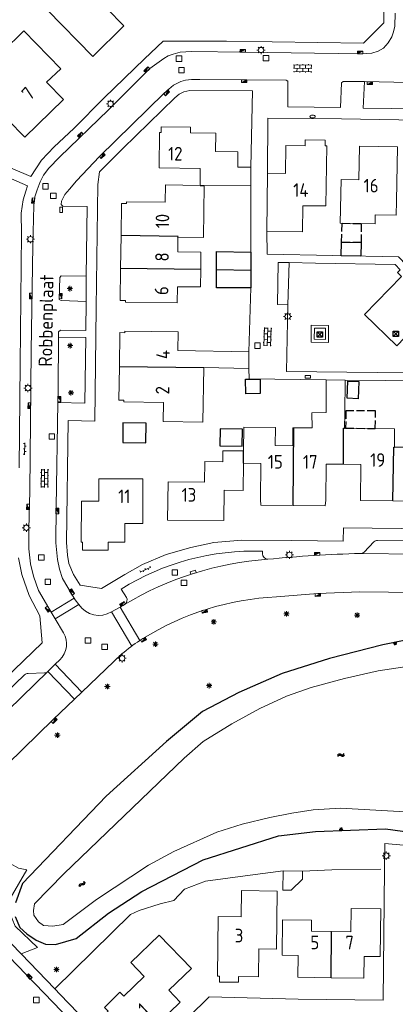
# Model space of a CAD drawing. Extents: x 168769 to 512904, y 516715 to 1559940.
# Tile 181 of 186: x 170437 to 170506, y 519970 to 520151. Entities that reach past the tile are written whole.
import ezdxf

# ---------------------------------------------------------------- set-up
doc = ezdxf.new("R2010")
doc.units = 0
doc.header["$MEASUREMENT"] = 0
doc.linetypes.add('OVERBOUW', pattern=[2, 1.5, -0.5])
doc.linetypes.add('SM', pattern=[14, 9, -5])
doc.layers.get('0').update_dxf_attribs({"linetype": 'CONTINUOUS'})
for name, color, linetype, lineweight in [('B01_HOOFDGEBOUW', 10, 'CONTINUOUS', 0), ('B02_bijgebouw', 12, 'CONTINUOUS', 0), ('B07_scheidingsmuur', 14, 'CONTINUOUS', 25), ('B16_LUIFEL', 6, 'OVERBOUW', 25), ('Q04_wegmarkering', 7, 'CONTINUOUS', 0), ('Q21_LANTAARNPAAL', 7, 'CONTINUOUS', 18), ('Q23_kolk', 7, 'CONTINUOUS', 18), ('Q26_BOOM', 7, 'CONTINUOUS', 18), ('Q28_rioolput', 7, 'CONTINUOUS', 18), ('Q92_BRANDKRAAN', 7, 'CONTINUOUS', 0), ('Q97_TROTTOIRKOLK', 7, 'CONTINUOUS', 0), ('S02_symb_open_verh', 7, 'CONTINUOUS', 13), ('T04_Haag', 72, 'CONTINUOUS', 0), ('T51_CULTUURSCHEIDING', 3, 'CONTINUOUS', 0), ('V00_kant_verharding', 252, 'CONTINUOUS', 0), ('V11_VERKEERSDREMPEL', 7, 'CONTINUOUS', 0), ('W00_KANT_WATER', 140, 'CONTINUOUS', 0)]:
    doc.layers.add(name, color=color, linetype=linetype, lineweight=lineweight)
for name, color, linetype in [('B14_dakrand_bijgebouw', 30, 'CONTINUOUS'), ('Q34_Speelwerktuig', 32, 'CONTINUOUS'), ('S04_Talud', 7, 'CONTINUOUS'), ('S05_Water', 132, 'CONTINUOUS'), ('T20_TALUD', 34, 'CONTINUOUS'), ('Z02_Huisnummer', 253, 'CONTINUOUS'), ('Z06_STRAATNAAM', 7, 'CONTINUOUS')]:
    doc.layers.add(name, color=color, linetype=linetype)
doc.styles.add('ISOCP', font='isocp.shx', dxfattribs={"height": 1.8})

# ---------------------------------------------------------------- blocks, each defined once
blk = doc.blocks.new('Q26')
at = {"color": 0}
for p, q in [((-1, 0), (1, 0)), ((-0.7, 0.7), (0.7, -0.7)), ((0.7, 0.7), (-0.7, -0.7)), ((0, 1), (0, -1))]:
    blk.add_line(p, q, dxfattribs=at)
blk = doc.blocks.new('Q21')
at = {"color": 0}
for points in [[(-1.5, 0), (-1, 0)], [(-1.06, 1.06), (-0.71, 0.71)], [(0, 1.5), (0, 1)], [(1.06, 1.06), (0.71, 0.71)], [(1.5, 0), (1, 0)], [(-1.06, -1.06), (-0.71, -0.71)], [(0, -1.5), (0, -1)], [(1.06, -1.06), (0.71, -0.71)]]:
    blk.add_lwpolyline(points, dxfattribs=at)
blk.add_circle((0, 0), 1, dxfattribs=at)
blk = doc.blocks.new('Q28')
at = {"color": 0}
blk.add_lwpolyline([(1, 1), (1, -1), (-1, -1), (-1, 1)], close=True, dxfattribs=at)
blk = doc.blocks.new('Q97')
blk.add_hatch(color=256).paths.add_polyline_path([(-1, 1), (-1, 0), (1, 1)])
blk.add_line((1, 1), (-1, 0))
at = {"color": 0}
for points in [[(-1, 0), (-1, 1), (1, 1), (1, 0), (-1, 0)], [(0, 0.8), (0, 1)]]:
    blk.add_lwpolyline(points, dxfattribs=at)
blk = doc.blocks.new('Q23')
at = {"color": 0}
blk.add_lwpolyline([(0.99, -0.5), (-0.99, -0.5), (-0.99, 0.5), (0.99, 0.5), (0.99, -0.5)], dxfattribs=at)
blk = doc.blocks.new('Q92')
at = {"color": 0}
blk.add_ellipse((0, 0), major_axis=(-0.991, 0), ratio=0.499983, start_param=1.570796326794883, end_param=7.853981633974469, dxfattribs=at)
blk = doc.blocks.new('S026')
for p, q in [((0, 0), (4.4, 0)), ((0.2, 0.5), (0.2, 0)), ((1.2, 0), (1.2, -0.5)), ((2.2, 0.5), (2.2, 0)), ((3.2, 0), (3.2, -0.5)), ((4.2, 0.5), (4.2, 0))]:
    blk.add_line(p, q)
blk = doc.blocks.new('S024')
at = {"color": 0}
for p, q in [((0, 1.2), (6.7, 1.2)), ((0, 0), (6.7, 0)), ((0.2, 1.2), (0.2, 0)), ((1.25, 1.5), (1.25, 1.2)), ((1.25, 0), (1.25, -1.2)), ((2.3, 1.2), (2.3, 0)), ((3.35, 1.5), (3.35, 1.2)), ((3.35, 0), (3.35, -1.2)), ((4.4, 1.2), (4.4, 0)), ((5.45, 1.5), (5.45, 1.2)), ((5.45, 0), (5.45, -1.2)), ((6.5, 1.2), (6.5, 0)), ((0, -1.2), (6.7, -1.2)), ((0.2, -1.2), (0.2, -1.5)), ((2.3, -1.2), (2.3, -1.5)), ((4.4, -1.2), (4.4, -1.5)), ((6.5, -1.2), (6.5, -1.5))]:
    blk.add_line(p, q, dxfattribs=at)
blk = doc.blocks.new('S04')
at = {"color": 0}
for p, q in [((0, 0.5), (0.5, 0.5)), ((0, 0.25), (1, 0.25)), ((0, 0), (0.5, 0)), ((0, -0.25), (1, -0.25)), ((0, -0.5), (0.5, -0.5))]:
    blk.add_line(p, q, dxfattribs=at)
blk = doc.blocks.new('S05')
at = {"color": 0}
for p, q in [((0.08, 0.3), (0.38, 0.59)), ((0.11, -0.19), (0.41, 0.09)), ((0.38, 0.59), (0.68, 0.71)), ((0.41, 0.09), (0.71, 0.21)), ((0.68, 0.71), (1.01, 0.62)), ((0.71, 0.21), (1.02, 0.12)), ((1.01, 0.62), (1.33, 0.37)), ((1.02, 0.12), (1.36, -0.12)), ((1.33, 0.37), (1.66, 0.13)), ((1.66, 0.13), (1.97, 0.04)), ((1.97, 0.04), (2.28, 0.16)), ((2.28, 0.16), (2.58, 0.44)), ((1.36, -0.12), (1.68, -0.37)), ((1.68, -0.37), (2, -0.46)), ((2, -0.46), (2.31, -0.33)), ((2.31, -0.33), (2.61, -0.05))]:
    blk.add_line(p, q, dxfattribs=at)
blk = doc.blocks.new('Q34')
at = {"color": 0}
for p, q in [((-0.7, 0.7), (0.7, -0.7)), ((0.7, 0.7), (-0.7, -0.7))]:
    blk.add_line(p, q, dxfattribs=at)
blk.add_lwpolyline([(1, 1), (1, -1), (-1, -1), (-1, 1)], close=True, dxfattribs=at)

msp = doc.modelspace()

# ---------------------------------------------------------------- linework, layer by layer
at = {"layer": 'B01_HOOFDGEBOUW'}
msp.add_line((170478.28, 520071.62), (170478.33, 520076.01), dxfattribs=at)
for points in [[(170453.17, 520152.87), (170456.3, 520149.66), (170450.61, 520144.06), (170442.2, 520152.62), (170447.9, 520158.25), (170448.28, 520157.89), (170450.39, 520159.97), (170449.21, 520161.18), (170451.71, 520163.62), (170457.79, 520157.42), (170453.17, 520152.87)], [(170444.7, 520141.76), (170437.95, 520148.72), (170434.07, 520144.96), (170434.92, 520144.08), (170433.94, 520143.12), (170433.74, 520142.38), (170433.91, 520141.66), (170435.34, 520140.22), (170432.87, 520137.82), (170432.67, 520137.09), (170432.87, 520136.34), (170435.09, 520134.02), (170433.9, 520132.89), (170434.69, 520132.08), (170435.01, 520132.38), (170438.09, 520129.22), (170445.23, 520136.17)], [(170444.7, 520141.76), (170442.1, 520139.35), (170445.23, 520136.17)], [(170479.6, 520123.7), (170477.2, 520123.73), (170477.24, 520126.51), (170473.12, 520126.57), (170473.16, 520129.97), (170468.51, 520130.03), (170468.52, 520131.08), (170463.16, 520131.15), (170463.14, 520130.1), (170462.85, 520130.11), (170462.77, 520123.6), (170470.31, 520123.5), (170470.27, 520120.38)], [(170482.66, 520122.61), (170485.95, 520122.57), (170486.03, 520127.71), (170489.58, 520127.66), (170489.59, 520128.74), (170493.25, 520128.68), (170493.24, 520127.61), (170493.53, 520127.61), (170493.37, 520116.6), (170489.16, 520116.64), (170489.09, 520111.85), (170482.52, 520111.96)], [(170479.63, 520120.27), (170479.6, 520123.7)], [(170482.52, 520111.96), (170482.66, 520122.61)], [(170456.8, 520117.37), (170463.9, 520117.3), (170463.94, 520120.46)], [(170463.94, 520120.46), (170470.27, 520120.38)], [(170471.01, 520120.37), (170470.93, 520110.82)], [(170471.01, 520120.37), (170479.63, 520120.27)], [(170455.85, 520117.08), (170455.77, 520111.2)], [(170456.8, 520117.37), (170456.8, 520117.07), (170455.85, 520117.08)], [(170455.77, 520111.2), (170455.7, 520105.1)], [(170466.2, 520108.19), (170466.22, 520110.87)], [(170466.22, 520110.87), (170470.93, 520110.82)], [(170466.2, 520108.19), (170470.45, 520108.14), (170470.41, 520104.94)], [(170455.7, 520105.1), (170455.62, 520099.27)], [(170470.41, 520104.94), (170470.38, 520101.74), (170466.11, 520101.78)], [(170466.11, 520101.78), (170466.08, 520098.83)], [(170456.58, 520099.26), (170455.62, 520099.27)], [(170456.58, 520098.94), (170456.58, 520099.26)], [(170466.08, 520098.83), (170456.58, 520098.94)], [(170455.46, 520087.14), (170455.55, 520093.34)], [(170455.55, 520093.34), (170456.47, 520093.33)], [(170456.47, 520093.33), (170456.47, 520093.63)], [(170456.47, 520093.63), (170466.24, 520093.49), (170466.19, 520090.08)], [(170466.19, 520090.08), (170479.25, 520089.84)], [(170479.25, 520089.84), (170479.22, 520086.77)], [(170470.81, 520076.92), (170463.49, 520077.04), (170463.55, 520080.54), (170456.29, 520080.63), (170456.3, 520080.93), (170455.38, 520080.94), (170455.46, 520087.14)], [(170470.81, 520076.92), (170470.97, 520086.93)], [(170479.22, 520086.77), (170470.97, 520086.93)], [(170487.51, 520075.86), (170490.84, 520075.87), (170490.83, 520078.65), (170493.43, 520078.66), (170493.42, 520084.66), (170496.95, 520084.61), (170496.86, 520078.51), (170496.83, 520075.8)], [(170478.33, 520076.01), (170484.13, 520075.93), (170484.09, 520072.6), (170487.3, 520072.59), (170487.29, 520075.86), (170487.51, 520075.86)], [(170496.83, 520075.8), (170506.01, 520075.7), (170505.97, 520072.34)], [(170505.97, 520072.34), (170509.23, 520072.31), (170509.27, 520075.67), (170515.06, 520075.59), (170515.05, 520074.52)], [(170478.26, 520069.38), (170478.2, 520064.38), (170474.71, 520064.43), (170474.64, 520058.83), (170464.32, 520058.95), (170464.4, 520065.96), (170471.12, 520065.87), (170471.17, 520069.68), (170474.47, 520069.65), (170474.49, 520071.64), (170478.28, 520071.62)], [(170481.36, 520062.74), (170481.44, 520069.35), (170478.26, 520069.38)], [(170496.64, 520069.18), (170493.46, 520069.22), (170493.38, 520062.6)], [(170505.67, 520062.46), (170499.73, 520062.52), (170499.8, 520069.14), (170496.64, 520069.18)], [(170514.98, 520068.99), (170511.81, 520069.02), (170511.74, 520062.4), (170505.67, 520062.46)], [(170459.78, 520058.28), (170456.47, 520058.29), (170456.47, 520054.89), (170453.4, 520054.9), (170453.39, 520053.39), (170448.7, 520053.41), (170448.68, 520054.9), (170448.46, 520054.91), (170448.48, 520062.4), (170451.7, 520062.39), (170451.7, 520066.49), (170459.79, 520066.48), (170459.78, 520058.28)], [(170487.35, 520061.61), (170481.45, 520061.68), (170481.36, 520062.74)], [(170493.38, 520062.6), (170493.27, 520061.55), (170487.35, 520061.61)], [(170484.32, 519980.19), (170481.05, 519980.24), (170480.98, 519975.09), (170477.33, 519975.14), (170477.32, 519974.09), (170473.85, 519974.14), (170473.86, 519975.19), (170473.47, 519975.19), (170473.6, 519986.19), (170477.81, 519986.12), (170477.9, 519990.91), (170484.42, 519990.83), (170484.32, 519980.19)], [(170494.41, 519983.41), (170497.99, 519983.35), (170498.04, 519987.66), (170503.46, 519987.59), (170503.35, 519978.82), (170500.4, 519978.85), (170500.35, 519974.85), (170494.34, 519974.92)], [(170494.34, 519974.92), (170488.25, 519975), (170488.31, 519979), (170485.35, 519979.04), (170485.43, 519985.54), (170490.76, 519985.47), (170490.74, 519983.47)], [(170462.79, 519982.76), (170457.57, 519977.71), (170460.02, 519975.18), (170456.26, 519971.53), (170455.56, 519972.26), (170452.71, 519969.48), (170453.41, 519968.76), (170453.19, 519968.55), (170458.72, 519962.82), (170466.65, 519970.46), (170464.56, 519972.64), (170468.71, 519976.64), (170462.79, 519982.76)], [(170490.74, 519983.47), (170494.41, 519983.41)]]:
    msp.add_lwpolyline(points, dxfattribs=at)
msp.add_lwpolyline([(170496.2, 520121.43), (170499.44, 520121.38), (170499.54, 520127.58), (170506.54, 520127.46), (170506.35, 520117.47), (170506.3, 520114.88), (170502.46, 520114.95), (170502.43, 520113.33), (170496.02, 520113.43)], close=True, dxfattribs=at)
at = {"layer": 'B02_bijgebouw'}
msp.add_lwpolyline([(170489.07, 519993), (170487, 519990.97), (170485.5, 519990.99), (170485.54, 519994.54), (170489.09, 519994.5)], close=True, dxfattribs=at)
at = {"layer": 'B07_scheidingsmuur'}
for points in [[(170470.27, 520120.38), (170471.01, 520120.37)], [(170466.23, 520111.02), (170455.77, 520111.2)], [(170466.22, 520110.87), (170466.23, 520111.02)], [(170470.41, 520104.94), (170455.7, 520105.1)], [(170473.29, 520104.91), (170479.61, 520104.84)], [(170455.46, 520087.14), (170470.97, 520086.93)], [(170487.35, 520061.61), (170487.51, 520075.86)], [(170496.64, 520069.18), (170496.63, 520075.8), (170496.83, 520075.8)], [(170478.26, 520069.38), (170478.28, 520071.62)], [(170505.67, 520062.46), (170505.84, 520072.34), (170505.97, 520072.34)], [(170494.34, 519974.92), (170494.41, 519983.41)]]:
    msp.add_lwpolyline(points, dxfattribs=at)
at = {"layer": 'B14_dakrand_bijgebouw'}
for points in [[(170496.26, 520109.94), (170499.84, 520109.88), (170499.79, 520107.39), (170496.21, 520107.47), (170496.26, 520109.94)], [(170473.29, 520104.91), (170473.3, 520108.21), (170479.63, 520108.14)], [(170479.63, 520108.14), (170479.61, 520104.84)], [(170479.59, 520101.55), (170473.29, 520101.56), (170473.29, 520104.91)], [(170479.61, 520104.84), (170479.59, 520101.55)], [(170481.31, 520084.83), (170481.32, 520082.15), (170478.66, 520082.13), (170478.64, 520084.82), (170481.31, 520084.83)], [(170499.44, 520084.35), (170499.3, 520081.2), (170497.28, 520081.3), (170497.43, 520084.45), (170499.44, 520084.35)], [(170460.38, 520076.72), (170456.12, 520076.78), (170456.07, 520073.17), (170460.33, 520073.12), (170460.38, 520076.72)], [(170473.93, 520072.56), (170478, 520072.49), (170478.07, 520075.63), (170474, 520075.66), (170473.93, 520072.56)]]:
    msp.add_lwpolyline(points, dxfattribs=at)
at = {"layer": 'B16_LUIFEL'}
for points in [[(170496.26, 520109.94), (170496.36, 520113.42), (170499.84, 520113.37), (170499.84, 520109.88), (170496.26, 520109.94)], [(170497.05, 520079.01), (170497.01, 520075.8), (170502.46, 520075.74), (170502.49, 520078.97), (170497.05, 520079.01)]]:
    msp.add_lwpolyline(points, dxfattribs=at)
at = {"layer": 'Q04_wegmarkering'}
msp.add_line((170499.7, 520052.8), (170583.47, 520051.79), dxfattribs=at)
msp.add_lwpolyline([(170482.71, 520051.74, 0.117811), (170456.43, 520043.45, 0.131048)], format="xyb", dxfattribs=at)
msp.add_lwpolyline([(170367.41, 519958.19), (170442.35, 520031.14)], dxfattribs=at)
at = {"layer": 'T04_Haag'}
msp.add_lwpolyline([(170479.48, 519993.73), (170471.3, 519992.64), (170467.4, 519991.16), (170465.47, 519989.12), (170462.94, 519988.52), (170459.07, 519987.26), (170457.52, 519986.55), (170443.64, 519972.87)], dxfattribs=at)
at = {"layer": 'T04_Haag', "linetype": 'SM'}
for points in [[(170479.48, 519993.73), (170485.54, 519994.54)], [(170494.49, 519994.71), (170489.09, 519994.5)], [(170494.49, 519994.71), (170504.12, 519994.87)]]:
    msp.add_lwpolyline(points, dxfattribs=at)
at = {"layer": 'T20_TALUD'}
for points in [[(170568.16, 520019.29), (170567.92, 520026.46), (170566.45, 520031.49), (170564.1, 520034.91), (170561.26, 520036.78), (170557.51, 520038.03), (170545.4, 520039.06), (170524.85, 520038.8), (170511.98, 520037.66), (170503.82, 520036.03), (170494.04, 520033.53), (170485.33, 520030.76), (170477.37, 520027.27), (170470.71, 520023.8), (170464.14, 520018.27), (170453.03, 520008.27), (170437.7, 519992.24), (170436.4, 519988.69)], [(170436.3, 519986.17), (170437.18, 519984.16), (170438.46, 519983), (170440.17, 519981.79), (170441.87, 519981.11), (170443.73, 519981.02), (170447.52, 519982.13), (170453.49, 519986.77), (170459.59, 519990.73), (170470.87, 519996.55), (170484.66, 520001), (170491.45, 520001.78), (170504.36, 520002.27), (170510.55, 520001.43), (170525.28, 520000.46), (170531.95, 519999.23)]]:
    msp.add_lwpolyline(points, dxfattribs=at)
at = {"layer": 'T51_CULTUURSCHEIDING'}
for points in [[(170486.4, 520098.46), (170486.63, 520106.21)], [(170437.41, 519979.29), (170440.43, 519980.47), (170436.32, 519984.42), (170435.25, 519987.08), (170435.41, 519989.46), (170438.5, 519994.73), (170436.92, 519995.02), (170435.42, 519995.88), (170434.07, 519997.38)]]:
    msp.add_lwpolyline(points, dxfattribs=at)
at = {"layer": 'V00_kant_verharding'}
for p, q in [((170559.42, 520054.5), (170502.85, 520055.21)), ((170499.6, 520045.76), (170491.9, 520045.44)), ((170510.47, 520045.65), (170499.6, 520045.76)), ((170491.9, 520045.44), (170484.32, 520044.84))]:
    msp.add_line(p, q, dxfattribs=at)
for points in [[(170504.02, 520150.22), (170504.27, 520169.5)], [(170430.47, 520159.28), (170419.96, 520148.82), (170411.19, 520139.96), (170408.54, 520137.02), (170407.56, 520135.64), (170424.65, 520128.18), (170439.22, 520122.02), (170441.17, 520124.99), (170443.48, 520127.47), (170447.13, 520130.82), (170452.67, 520136.45), (170460.06, 520143.59), (170463.51, 520146.83), (170475.14, 520146.87), (170500.32, 520146.46), (170504.02, 520150.22)], [(170468.69, 520144.95), (170478.33, 520144.82), (170499.97, 520144.54), (170501.8, 520144.63), (170502.98, 520145.01), (170503.94, 520145.59), (170504.83, 520146.55), (170505.48, 520147.63), (170505.82, 520148.58), (170506.06, 520149.59), (170506.13, 520151.99)], [(170442.91, 520042.06), (170440.64, 520046.01), (170439.71, 520048.63), (170439.16, 520050.9), (170438.83, 520053.67), (170438.84, 520057.34), (170439, 520064.23), (170439.29, 520090), (170439.6, 520109.33), (170439.75, 520116.7), (170439.97, 520118.25), (170440.34, 520119.58), (170440.92, 520121.05), (170441.52, 520122.25), (170442.52, 520123.51), (170444.45, 520125.58), (170453.48, 520134.27), (170461.08, 520141.82), (170463.6, 520143.64)], [(170463.6, 520143.64), (170464.45, 520144.18), (170465.35, 520144.48), (170466.61, 520144.84), (170468.69, 520144.95)], [(170500.48, 520139.43), (170496.55, 520139.45), (170496.27, 520139.19), (170496.09, 520134.68), (170486.4, 520134.79), (170486.39, 520139.5), (170486.08, 520139.66), (170470.25, 520139.83), (170468.73, 520139.81), (170467.6, 520139.68), (170466.72, 520139.44), (170465.39, 520138.76), (170463.69, 520137.31), (170451.8, 520125.68), (170447.6, 520121.21), (170446.28, 520119.68), (170445.42, 520118.69), (170444.85, 520117.49), (170444.76, 520116.88), (170445.08, 520116.57), (170449.54, 520116.48), (170449.38, 520103.7)], [(170500.24, 520134.52), (170500.48, 520139.43)], [(170513.92, 520139.15), (170500.48, 520139.43)], [(170479.6, 520123.7), (170479.9, 520137.72), (170468.43, 520137.8), (170467.28, 520137.57), (170466.47, 520137.11), (170465.63, 520136.47), (170456.12, 520127.12), (170451.83, 520122.85), (170451.49, 520120.52), (170451.2, 520097.92), (170450.95, 520077.11), (170446.07, 520077.21), (170445.75, 520054.8), (170445.93, 520052.52), (170446.21, 520050.96), (170447.06, 520048.92), (170448.24, 520046.97), (170452.16, 520046.4), (170456.49, 520048.94), (170459.69, 520050.76), (170464.07, 520052.62), (170468.56, 520053.91), (170472.8, 520054.79), (170477.97, 520055.26), (170487.14, 520055.19), (170496.53, 520055.05), (170496.63, 520057.52), (170512.45, 520057.3)], [(170500.24, 520134.52), (170515.61, 520134.37)], [(170482.66, 520122.61), (170482.7, 520132.73), (170496.27, 520132.61), (170517.31, 520132.24), (170528.09, 520121.11), (170540.02, 520109.05), (170529.88, 520085.49)], [(170437.05, 520068.5), (170437.22, 520087.54), (170437.5, 520111.56), (170437.44, 520115.3), (170437.78, 520117.74), (170438.27, 520119.29), (170438.6, 520120.27), (170422.61, 520127.24)], [(170479.63, 520108.14), (170479.63, 520120.27)], [(170482.52, 520111.96), (170482.58, 520107.75), (170506.73, 520107.25), (170512.78, 520100.95)], [(170506.1, 520105.84), (170491.45, 520106.12), (170486.63, 520106.21), (170484.6, 520106.25), (170484.51, 520098.5), (170486.4, 520098.46), (170486.17, 520086.19)], [(170506.1, 520105.84), (170507.02, 520104.87), (170506.54, 520104.39), (170507.24, 520103.68), (170500.49, 520096.67), (170506.42, 520090.91), (170510.72, 520095.37), (170512.91, 520093.24), (170514.35, 520094.73), (170512.2, 520096.86), (170513.58, 520098.18), (170522.61, 520089), (170522.6, 520088.99)], [(170449.36, 520099.04), (170444.78, 520099.25), (170444.43, 520099.42), (170444.5, 520103.47), (170444.78, 520103.77), (170449.38, 520103.7)], [(170449.38, 520103.7), (170449.36, 520099.04)], [(170479.59, 520101.55), (170479.25, 520089.84)], [(170444.3, 520092.54), (170444.31, 520093.47), (170444.65, 520093.8), (170449.31, 520093.73), (170449.36, 520099.04)], [(170490.66, 520091.58), (170493.86, 520091.54), (170493.88, 520094.68), (170490.69, 520094.71), (170490.66, 520091.58)], [(170493.34, 520094.16), (170491.27, 520094.18), (170491.23, 520092.13), (170493.31, 520092.11), (170493.34, 520094.16)], [(170444.18, 520080.53), (170449.14, 520080.41), (170449.32, 520092.47), (170444.3, 520092.54)], [(170444.18, 520080.53), (170444.23, 520082.91), (170444.3, 520092.54)], [(170479.28, 520084.89), (170479.22, 520086.77)], [(170519.48, 520085.82), (170486.17, 520086.19)], [(170493.42, 520084.66), (170479.28, 520084.89)], [(170518.87, 520084.45), (170496.95, 520084.61)], [(170447.16, 520044.61), (170445.03, 520048.22), (170444.48, 520049.95), (170444.08, 520051.67), (170443.79, 520054.75), (170443.83, 520061.28), (170444.18, 520080.53)], [(170502.21, 520054.95), (170500.39, 520053.06)], [(170481.73, 520052.71), (170481.72, 520053.22)], [(170434.42, 520029.8), (170441.3, 520036.42), (170440.87, 520041.33), (170438.91, 520045.1), (170437.55, 520048.94), (170436.95, 520051.99)], [(170455.81, 520046.27), (170456.76, 520044.75)], [(170442.91, 520042.06), (170443.67, 520040.8), (170445.19, 520038.26)], [(170456.43, 520043.45), (170456.14, 520043.28), (170455.6, 520042.97), (170454.04, 520042.12)], [(170459.8, 520037.17), (170459.23, 520036.84)], [(170455.92, 520034.37), (170448.58, 520027.37), (170447.21, 520026.07), (170443.32, 520022.32), (170423.73, 520003.25), (170422.85, 520002.43), (170420.42, 520000.02), (170420.93, 519999.45), (170422.12, 519992.28), (170422.63, 519991.75)], [(170444.52, 520033.26), (170443.7, 520032.47), (170442.35, 520031.14)], [(170438.06, 520030.53), (170436.33, 520028.85), (170417.15, 520010.19), (170399.86, 519993.37), (170391.68, 519985.39), (170385.87, 519979.7), (170372.61, 519966.84)], [(170441.7, 520030.88), (170438.7, 520030.78)], [(170531.95, 519999.23), (170531.65, 519998.37), (170530.13, 519997.29), (170518.66, 519998.28), (170504.23, 519999.58), (170504.12, 519994.95), (170504.12, 519994.87), (170503.89, 519970.82), (170488.3, 519971.02), (170471.93, 519971.41), (170464.28, 519963.89), (170460.3, 519960.09), (170455.98, 519960.06), (170444.62, 519971.86), (170443.64, 519972.87), (170437.41, 519979.29), (170430.19, 519986.73), (170423.97, 519993.26)], [(170454.56, 519958.7), (170422.12, 519992.28)]]:
    msp.add_lwpolyline(points, dxfattribs=at)
for points in [[(170502.85, 520055.21, 0.142139), (170502.21, 520054.95)], [(170481.72, 520053.22, 0.149894), (170455.81, 520046.27)], [(170500.39, 520053.06, -0.212597), (170499.7, 520052.8)], [(170482.71, 520051.74, -0.373844), (170481.73, 520052.71)], [(170499.7, 520052.8, 0.019717), (170482.71, 520051.74)], [(170448.02, 520043.44, -0.018145), (170447.16, 520044.61)], [(170456.76, 520044.75, -0.408088), (170456.43, 520043.45)], [(170484.32, 520044.84, 0.128789), (170459.8, 520037.17)], [(170454.04, 520042.12, -0.411004), (170448.02, 520043.44)], [(170445.19, 520038.26, -0.356169), (170444.52, 520033.26)], [(170459.23, 520036.84, 0.025829), (170455.92, 520034.37)], [(170438.7, 520030.78, 0.157282), (170438.06, 520030.53)], [(170442.35, 520031.14, -0.238481), (170441.7, 520030.88)]]:
    msp.add_lwpolyline(points, format="xyb", dxfattribs=at)
at = {"layer": 'V11_VERKEERSDREMPEL'}
for points in [[(170447.16, 520044.61), (170442.91, 520042.06)], [(170448.02, 520043.44), (170443.67, 520040.8)], [(170457.76, 520035.8), (170454.04, 520042.12)], [(170459.23, 520036.84), (170455.6, 520042.97)], [(170443.7, 520032.47), (170448.58, 520027.37)], [(170442.35, 520031.14), (170447.21, 520026.07)]]:
    msp.add_lwpolyline(points, dxfattribs=at)
at = {"layer": 'W00_KANT_WATER'}
msp.add_lwpolyline([(170514.4, 520005.03), (170496.05, 520006.04), (170491.05, 520005.72), (170487.14, 520005.16), (170483.07, 520004.34), (170478.04, 520003.11), (170473.36, 520001.64), (170465.48, 519998.1), (170460.79, 519995.6), (170451.29, 519989.31), (170445.13, 519984.68), (170443.25, 519984.36), (170441.53, 519984.53), (170440.6, 519985.16), (170439.77, 519986.39), (170439.69, 519987.27), (170439.86, 519988.48), (170445.29, 519994.02), (170467.36, 520015.26), (170470.86, 520018.28), (170476.1, 520021.53), (170481.23, 520024.35), (170486.14, 520026.62), (170490.7, 520028.19), (170496.78, 520029.86), (170503.01, 520031.29), (170511.91, 520032.58)], dxfattribs=at)

# ---------------------------------------------------------------- block references
at = {"layer": 'Q21_LANTAARNPAAL', "xscale": 0.5, "yscale": 0.5}
for p in [(170481.47, 520145.21), (170453.85, 520135.35), (170439.14, 520110.49), (170486.36, 520096.31), (170438.68, 520083.18), (170438.39, 520057.53), (170486.69, 520052.55), (170455.96, 520033.56), (170504.47, 519997.33)]:
    msp.add_blockref('Q21', p, dxfattribs=at)
at = {"layer": 'Q23_kolk'}
for p, xscale, yscale, rotation in [((170444.76, 520115.87), 0.4999999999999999, 0.4999999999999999, 268.9231384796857), ((170490.07, 520085.24), 0.4999999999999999, 0.4999999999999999, 359.6553678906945), ((170469.01, 520049.35), 0.5, 0.5, 14.82810852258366)]:
    msp.add_blockref('Q23', p, dxfattribs=dict(at, xscale=xscale, yscale=yscale, rotation=rotation))
at = {"layer": 'Q26_BOOM', "xscale": 0.5, "yscale": 0.5}
for p in [(170446.38, 520101.42), (170446.41, 520090.96), (170446.58, 520082.31), (170486.14, 520041.73), (170472.79, 520040.27), (170499.13, 520041.48), (170462.08, 520036.15), (170453.26, 520028.38), (170471.94, 520028.54), (170444.08, 520019.45), (170443.91, 519976.44)]:
    msp.add_blockref('Q26', p, dxfattribs=at)
at = {"layer": 'Q28_rioolput', "xscale": 0.5, "yscale": 0.5}
for p in [(170466.42, 520143.64), (170482.38, 520143.73), (170466.89, 520141.53), (170441.88, 520120.2), (170443.34, 520118.45), (170480.81, 520090.95), (170443.06, 520074.28), (170441.13, 520052.08), (170465.65, 520049.31), (170442.32, 520047.6), (170467.34, 520047.41), (170449.71, 520036.85), (170452.76, 520035.68), (170440.21, 519970.84)]:
    msp.add_blockref('Q28', p, dxfattribs=at)
at = {"layer": 'Q34_Speelwerktuig', "xscale": 0.5, "yscale": 0.5}
for p in [(170492.26, 520093.01), (170506.24, 520093.12)]:
    msp.add_blockref('Q34', p, dxfattribs=at)
at = {"layer": 'Q92_BRANDKRAAN', "xscale": 0.5, "yscale": 0.5}
msp.add_blockref('Q92', (170490.94, 520133.01), dxfattribs=at)
at = {"layer": 'Q97_TROTTOIRKOLK'}
for p, xscale, yscale, rotation in [((170478.11, 520144.82), 0.5, 0.5, 359.1815445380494), ((170499.69, 520144.54), 0.5, 0.5, 0.3877098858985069), ((170460.69, 520141.43), 0.5, 0.5, 44.90861924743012), ((170478.38, 520139.75), 0.4999999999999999, 0.4999999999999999, 179.4399838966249), ((170463.97, 520137.55), 0.5, 0.5, 223.232924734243), ((170501.46, 520139.41), 0.5, 0.5, 179.9569204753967), ((170448.48, 520129.46), 0.5, 0.5, 43.93401334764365), ((170452.15, 520126.02), 0.4999999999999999, 0.4999999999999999, 224.3603607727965), ((170439.87, 520117.54), 0.5, 0.5, 81.78458172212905), ((170439.45, 520100.07), 0.5, 0.5, 89.09540496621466), ((170444.45, 520100.08), 0.5, 0.5, 267.4580640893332), ((170439.18, 520079.93), 0.5, 0.5, 89.35383439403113), ((170444.2, 520081.14), 0.4999999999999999, 0.4999999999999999, 268.9231384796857), ((170438.94, 520061.36), 0.4999999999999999, 0.4999999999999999, 88.75089146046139), ((170443.82, 520060.61), 0.4999999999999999, 0.4999999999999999, 269.6984460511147), ((170491.8, 520052.48), 0.5, 0.5, 2.350159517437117), ((170446.54, 520045.6), 0.5, 0.5, 302.4667994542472), ((170456.14, 520043.28), 0.4999999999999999, 0.4999999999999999, 29.02676628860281), ((170491.9, 520045.44), 0.4999999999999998, 0.4999999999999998, 182.3501595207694), ((170442.53, 520042.69), 0.5, 0.5, 121.9264550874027), ((170471.09, 520042.43), 0.4999999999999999, 0.4999999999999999, 190.3099703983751), ((170459.8, 520037.17), 0.5000000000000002, 0.5000000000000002, 205.027278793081), ((170443.32, 520022.32), 0.4999999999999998, 0.4999999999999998, 223.946589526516), ((170438.75, 519974.95), 0.4999999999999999, 0.4999999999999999, 314.1167219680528)]:
    msp.add_blockref('Q97', p, dxfattribs=dict(at, xscale=xscale, yscale=yscale, rotation=rotation))
at = {"layer": 'S02_symb_open_verh'}
for name, p, xscale, yscale, rotation in [('S024', (170487.46, 520141.89), 0.5, 0.5, 359.2533477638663), ('S024', (170482.6, 520090.9), 0.5, 0.5, 88.04630781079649), ('S026', (170438.07, 520070.91), 0.5, 0.5, 89.42706130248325), ('S024', (170441.7, 520064.93), 0.5, 0.5, 89.36629979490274), ('S026', (170459.26, 520049.39), 0.4999999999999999, 0.4999999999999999, 24.16156650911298)]:
    msp.add_blockref(name, p, dxfattribs=dict(at, xscale=xscale, yscale=yscale, rotation=rotation))
at = {"layer": 'S04_Talud'}
for p, xscale, yscale, rotation in [((170506.02, 520036.47), 0.4999999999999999, 0.4999999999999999, 282.6092752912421), ((170496.22, 520001.97), 0.5, 0.5, 92.21042087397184)]:
    msp.add_blockref('S04', p, dxfattribs=dict(at, xscale=xscale, yscale=yscale, rotation=rotation))
at = {"layer": 'S05_Water', "xscale": 0.5, "yscale": 0.5}
for p, rotation in [((170495.53, 520015.65), 9.12950303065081), ((170448.16, 519991.62), 40.49770448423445)]:
    msp.add_blockref('S05', p, dxfattribs=dict(at, rotation=rotation))

# ---------------------------------------------------------------- texts
at = {"layer": 'Z02_Huisnummer', "style": 'ISOCP'}
for s, rotation, p in [('7', 45.7832, (170439.06, 520135.81)), ('10', 89.2036, (170464.6, 520112.47)), ('8', 89.2036, (170464.53, 520106.38)), ('6', 89.2036, (170464.45, 520100.23)), ('4', 89.2036, (170464.72, 520088.47)), ('2', 89.2093, (170464.63, 520081.98)), ('1', 42.7306, (170460.3, 519967.9))]:
    msp.add_text(s, height=2.5, rotation=rotation, dxfattribs=at).set_placement(p)
for s, p in [('12', (170464.4, 520124.94)), ('16', (170500.31, 520119.08)), ('14', (170487.38, 520118.26)), ('19', (170501.51, 520068.71)), ('15', (170482.72, 520068.38)), ('17', (170489.17, 520068.38)), ('11', (170455.24, 520062.04)), ('13', (170466.89, 520062.32)), ('3', (170476.65, 519981.41)), ('5', (170490.54, 519980.15)), ('7', (170496.95, 519980.12))]:
    msp.add_text(s, height=2.5, dxfattribs=at).set_placement(p)
at = {"layer": 'Z06_STRAATNAAM', "style": 'ISOCP'}
msp.add_text('Robbenplaat', height=2.5, rotation=89.0202, dxfattribs=at).set_placement((170443.1, 520087.09))

doc.saveas('drawing.dxf')
